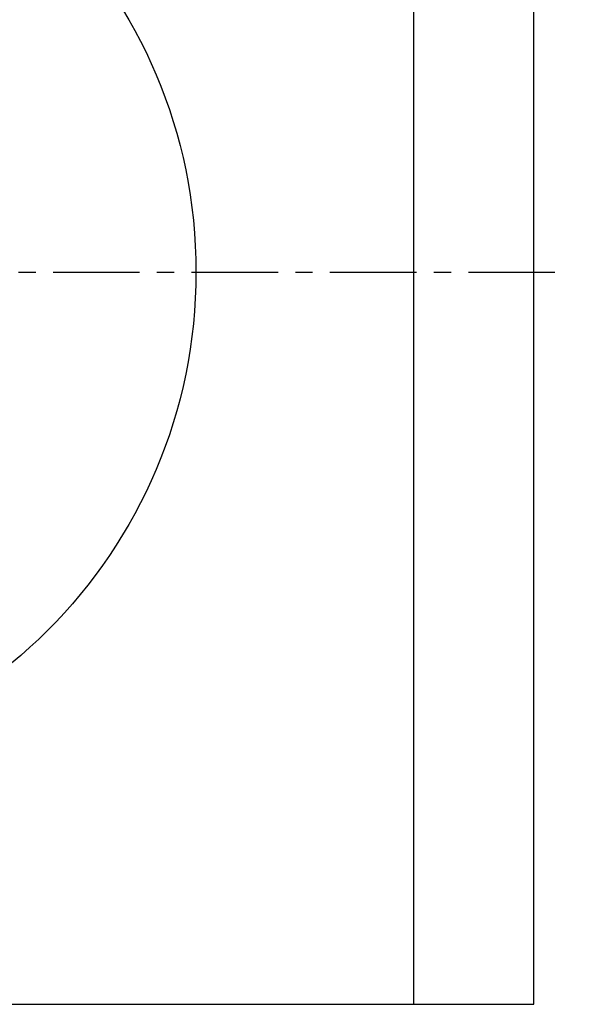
# Model space of a CAD drawing. Header units: millimetres. Extents: x 230 to 465, y 122 to 333.
# Tile 40 of 41: x 392 to 465, y 127 to 258. Entities that reach past the tile are written whole.
import ezdxf

# ---------------------------------------------------------------- set-up
doc = ezdxf.new("R2010")
doc.units = ezdxf.units.MM
doc.header["$LTSCALE"] = 30.734
doc.linetypes.add('CENTER', pattern=[0.6, 0.375, -0.075, 0.075, -0.075])
doc.layers.get('0').update_dxf_attribs({"linetype": 'CONTINUOUS'})
doc.layers.add('DEFAULT_1', color=7, linetype='CENTER')

msp = doc.modelspace()

# ---------------------------------------------------------------- linework, layer by layer
at = {"color": 7, "linetype": 'CONTINUOUS'}
for p, q in [((444.19, 126.78), (444.19, 321.78)), ((460.17, 126.78), (460.17, 321.78)), ((235.17, 126.78), (460.17, 126.78))]:
    msp.add_line(p, q, dxfattribs=at)
msp.add_circle((347.67, 224.28), 67.5, dxfattribs=at)
at = {"layer": 'DEFAULT_1', "color": 2, "linetype": 'CENTER'}
msp.add_line((230.17, 224.28), (465.17, 224.28), dxfattribs=at)

doc.saveas('drawing.dxf')
